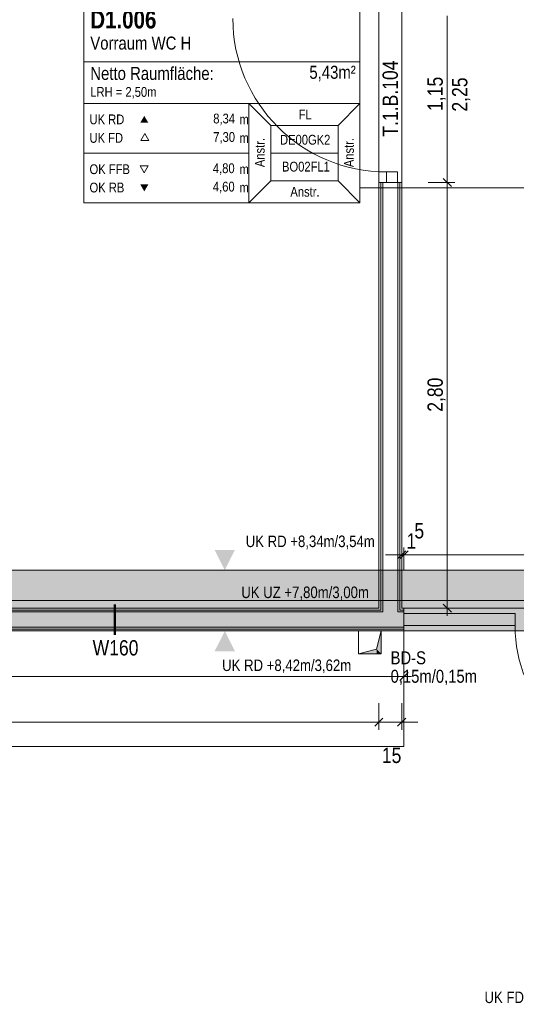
# Model space of a CAD drawing. Extents: x -420 to 300, y 62 to 1162.
# Tile 50 of 130: x -239 to -174, y 556 to 686. Entities that reach past the tile are written whole.
import ezdxf
from ezdxf.lldxf.tags import DXFTag

# ---------------------------------------------------------------- set-up
doc = ezdxf.new("R2010")
doc.units = 0
doc.layers.get('0').update_dxf_attribs({"lineweight": 35})
for name, color, linetype, lineweight, true_color in [('00 -Bauelemente -Dämmung innen', 7, 'Continuous', 9, 0xff7fe6), ('00 -Bauelemente -Gipskarton', 7, 'Continuous', 9, 0xff7fe6), ('00_Beschriftung UZ', 3, 'Continuous', 13, 0x00ff00), ('30 -34 Innenwände- 2 nichttragend', 7, 'Continuous', 18, 0xff7fe6), ('30 -34 Innenwände- 4 Türen_Fenster', 9, 'Continuous', 15, 0x808080), ('30 -35 Decken- 1 Konstruktion-Träger- Stahlbeton', 7, 'grob-A06G9F4K8I', 13, 0x33aa00), ('30 -35 Decken- 11 Bodendurchbruch', 7, 'Continuous', 15, 0x599559), ('60- 61 allgemeine Ausstattung- 1 Möbel', 7, 'Continuous', 9, 0x00cccc), ('70 -75 Raumstempel- 1 Raumstempel', 1, 'Continuous', 50, 0xff0000), ('70 -75 Raumstempel-2 Verweislinie', 1, 'Continuous', 9, 0xff0000), ('70 -76 Bemaßung- 2 Allgemein', 9, 'Continuous', 5, 0x808080)]:
    doc.layers.add(name, color=color, linetype=linetype, lineweight=lineweight, true_color=true_color)
for name, color, linetype, lineweight in [('70 -71 Achsen- 1 Gebäudeachsen', 7, 'STRICHPUNKT2-A06G9F4J8I', 18), ('70 -75 Raumstempel- 3 Wandstempel', 7, 'Continuous', 50), ('Keine', 7, 'Continuous', 9)]:
    doc.layers.add(name, color=color, linetype=linetype, lineweight=lineweight)
doc.layers.add('iwb_Schraffur_Unterzug', color=7, linetype='Continuous', lineweight=5, true_color=0xffffcc, plot=False)
doc.styles.get("Standard").update_dxf_attribs({"font": 'ARIALN.TTF'})
tags = doc.linetypes.add('grob-A06G9F4K8I', pattern=[14, 3, -8, 3]).pattern_tags.tags
tags[8:9] = [DXFTag(74, 4), DXFTag(75, 0), DXFTag(340, '0'), DXFTag(46, 0.0), DXFTag(50, 0.0), DXFTag(44, 0.0), DXFTag(45, 0.0)]
tags[6:7] = [DXFTag(74, 4), DXFTag(75, 0), DXFTag(340, '0'), DXFTag(46, 0.0), DXFTag(50, 0.0), DXFTag(44, 0.0), DXFTag(45, 0.0)]
tags[4:5] = [DXFTag(74, 4), DXFTag(75, 0), DXFTag(340, '0'), DXFTag(46, 0.0), DXFTag(50, 0.0), DXFTag(44, 0.0), DXFTag(45, 0.0)]
tags = doc.linetypes.add('STRICHPUNKT2-A06G9F4J8I', pattern=[12.7, 6.35, -3.175, 0, -3.175]).pattern_tags.tags
tags[10:11] = [DXFTag(74, 4), DXFTag(75, 0), DXFTag(340, '0'), DXFTag(46, 0.0), DXFTag(50, 0.0), DXFTag(44, 0.0), DXFTag(45, 0.0)]
tags[8:9] = [DXFTag(74, 4), DXFTag(75, 0), DXFTag(340, '0'), DXFTag(46, 0.0), DXFTag(50, 0.0), DXFTag(44, 0.0), DXFTag(45, 0.0)]
tags[6:7] = [DXFTag(74, 4), DXFTag(75, 0), DXFTag(340, '0'), DXFTag(46, 0.0), DXFTag(50, 0.0), DXFTag(44, 0.0), DXFTag(45, 0.0)]
tags[4:5] = [DXFTag(74, 4), DXFTag(75, 0), DXFTag(340, '0'), DXFTag(46, 0.0), DXFTag(50, 0.0), DXFTag(44, 0.0), DXFTag(45, 0.0)]

# ---------------------------------------------------------------- blocks, each defined once
blk = doc.blocks.new('Referenz-A06G9F4L8I')
at = {"layer": '00 -Bauelemente -Dämmung innen', "color": 0, "linetype": 'Continuous', "ltscale": 0.13}
for p, q in [((-191.1, 664.45), (-191.1, 607.95)), ((-189.1, 664.45), (-189.1, 607.95)), ((-298.3, 607.95), (-191.1, 607.95)), ((-189.1, 607.95), (-188.3, 607.95)), ((-298.3, 605.95), (-188.3, 605.95))]:
    blk.add_line(p, q, dxfattribs=at)
at = {"layer": '00 -Bauelemente -Gipskarton', "color": 0, "linetype": 'Continuous', "ltscale": 0.13}
for p, q in [((-191.6, 664.45), (-191.6, 608.45)), ((-191.35, 664.45), (-191.35, 608.2)), ((-191.1, 664.45), (-191.1, 607.95)), ((-189.1, 664.45), (-189.1, 607.95)), ((-188.85, 664.45), (-188.85, 608.2)), ((-188.6, 664.45), (-188.6, 608.45)), ((-298.3, 608.45), (-191.6, 608.45)), ((-298.3, 608.2), (-191.35, 608.2)), ((-298.3, 607.95), (-191.1, 607.95)), ((-189.1, 607.95), (-188.3, 607.95)), ((-188.85, 608.2), (-188.3, 608.2)), ((-188.6, 608.45), (-188.3, 608.45)), ((-298.3, 605.95), (-188.3, 605.95)), ((-298.3, 605.7), (-188.3, 605.7)), ((-298.3, 605.45), (-188.3, 605.45))]:
    blk.add_line(p, q, dxfattribs=at)
at = {"layer": '00_Beschriftung UZ', "color": 0, "linetype": 'Continuous', "lineweight": 0, "ltscale": 0.13}
for points in [[(-213.2, 616.12), (-211.86, 613.45), (-210.53, 616.12)], [(-213.2, 610.78), (-211.86, 613.45), (-210.53, 610.78)], [(-213.2, 608.12), (-211.86, 605.45), (-210.53, 608.12)], [(-213.2, 602.78), (-211.86, 605.45), (-210.53, 602.78)]]:
    blk.add_solid(points, dxfattribs=at)
at = {"layer": '30 -34 Innenwände- 2 nichttragend', "color": 0, "linetype": 'Continuous', "ltscale": 0.18}
for p, q in [((-191.6, 664.45), (-188.85, 664.45)), ((-191.6, 664.45), (-191.35, 664.45)), ((-191.6, 664.45), (-191.6, 608.45)), ((-191.35, 664.45), (-191.1, 664.45)), ((-191.1, 664.45), (-189.1, 664.45)), ((-189.1, 664.45), (-188.85, 664.45)), ((-188.85, 664.45), (-188.6, 664.45)), ((-188.85, 664.45), (-188.6, 664.45)), ((-188.6, 664.45), (-188.6, 608.45)), ((-298.3, 608.45), (-191.6, 608.45)), ((-188.3, 608.2), (-188.3, 608.45)), ((-188.3, 608.2), (-188.3, 608.45)), ((-188.3, 607.95), (-188.3, 608.2)), ((-188.3, 605.45), (-188.3, 608.2)), ((-188.3, 605.95), (-188.3, 607.95)), ((-298.3, 605.45), (-188.3, 605.45)), ((-188.3, 605.7), (-188.3, 605.95)), ((-188.3, 605.45), (-188.3, 605.7))]:
    blk.add_line(p, q, dxfattribs=at)
at = {"layer": '30 -34 Innenwände- 4 Türen_Fenster', "color": 0, "linetype": 'grob-A06G9F4K8I', "ltscale": 0.15}
for p, q in [((-191.6, 687.45), (-191.6, 664.45)), ((-188.6, 687.45), (-188.6, 664.45)), ((-188.3, 608.45), (-154.3, 608.45)), ((-188.3, 605.45), (-154.3, 605.45))]:
    blk.add_line(p, q, dxfattribs=at)
at = {"layer": '30 -34 Innenwände- 4 Türen_Fenster', "color": 0, "linetype": 'Continuous', "ltscale": 0.15}
for p, q in [((-190.6, 664.45), (-190.6, 665.85)), ((-190.6, 665.85), (-189.14, 665.85)), ((-189.14, 665.85), (-189.14, 664.45)), ((-189.14, 664.45), (-190.6, 664.45)), ((-188.3, 607.75), (-173.7, 607.75)), ((-188.3, 606.15), (-188.3, 607.75)), ((-173.7, 607.75), (-173.7, 606.15)), ((-173.7, 606.15), (-188.3, 606.15))]:
    blk.add_line(p, q, dxfattribs=at)
at = {"layer": '30 -34 Innenwände- 4 Türen_Fenster', "color": 0, "linetype": 'grob-A06G9F4K8I', "ltscale": 0.15}
for centre, major_axis in [((-190.6, 686.05), (-20.2, 0)), ((-155.7, 606.15), (-18, 0))]:
    blk.add_ellipse(centre, major_axis=major_axis, ratio=1, start_param=0, end_param=1.570796, dxfattribs=at)
at = {"layer": '30 -35 Decken- 1 Konstruktion-Träger- Stahlbeton', "color": 0}
for p, q in [((-2.3, 613.45), (-298.3, 613.45)), ((-2.3, 605.45), (-298.3, 605.45))]:
    blk.add_line(p, q, dxfattribs=at)
at = {"layer": '30 -35 Decken- 11 Bodendurchbruch', "color": 0, "linetype": 'Continuous', "ltscale": 0.15}
for p, q in [((-194.3, 602.45), (-194.3, 605.45)), ((-194.3, 605.45), (-191.3, 605.45)), ((-191.3, 605.45), (-191.9, 603.05)), ((-191.3, 605.45), (-191.9, 603.05)), ((-191.3, 602.45), (-191.3, 605.45)), ((-191.9, 603.05), (-194.3, 602.45)), ((-191.9, 603.05), (-194.3, 602.45)), ((-194.3, 602.45), (-191.3, 602.45))]:
    blk.add_line(p, q, dxfattribs=at)
at = {"layer": '30 -35 Decken- 11 Bodendurchbruch', "color": 0, "lineweight": 0}
for points in [[(-191.3, 602.45), (-191.9, 603.05), (-191.3, 605.45)], [(-191.9, 602.45), (-194.3, 602.45), (-191.9, 603.05)], [(-191.9, 602.45), (-191.9, 603.05), (-191.3, 602.45)]]:
    blk.add_solid(points, dxfattribs=at)
at = {"layer": '60- 61 allgemeine Ausstattung- 1 Möbel', "color": 0, "linetype": 'Continuous', "ltscale": 0.13}
for p, q in [((-298.3, 605.45), (-188.3, 605.45)), ((-188.3, 605.45), (-188.3, 590.25)), ((-188.3, 590.25), (-298.3, 590.25))]:
    blk.add_line(p, q, dxfattribs=at)
at = {"layer": '70 -71 Achsen- 1 Gebäudeachsen', "color": 0, "linetype": 'STRICHPUNKT2-A06G9F4J8I', "ltscale": 0.18}
blk.add_line((-387.24, 609.45), (76.5, 609.45), dxfattribs=at)
at = {"layer": '70 -75 Raumstempel- 1 Raumstempel', "color": 0, "lineweight": 9}
for p, q in [((-230.41, 687.94), (-230.41, 661.8)), ((-194.09, 661.8), (-194.09, 687.94)), ((-194.09, 680.35), (-230.41, 680.35)), ((-230.41, 674.87), (-208.68, 674.87)), ((-205.8, 671.97), (-208.68, 674.87)), ((-194.09, 674.87), (-208.68, 674.87)), ((-208.68, 674.87), (-208.68, 661.8)), ((-196.97, 671.97), (-194.09, 674.87)), ((-205.8, 664.7), (-205.8, 671.97)), ((-205.8, 671.97), (-196.97, 671.97)), ((-196.97, 664.7), (-196.97, 671.97)), ((-222.38, 670.91), (-222.9, 670)), ((-222.9, 670), (-221.85, 670)), ((-221.85, 670), (-222.38, 670.91)), ((-230.41, 668.34), (-208.68, 668.34)), ((-196.97, 668.34), (-205.8, 668.34)), ((-222.45, 665.73), (-222.97, 666.64)), ((-222.97, 666.64), (-221.92, 666.64)), ((-221.92, 666.64), (-222.45, 665.73)), ((-205.8, 664.7), (-208.68, 661.8)), ((-205.8, 664.7), (-196.97, 664.7)), ((-196.97, 664.7), (-194.09, 661.8)), ((-194.09, 661.8), (-230.41, 661.8))]:
    blk.add_line(p, q, dxfattribs=at)
at = {"layer": '70 -75 Raumstempel- 1 Raumstempel', "color": 0, "lineweight": 0}
for points in [[(-221.92, 672.33), (-222.45, 673.23), (-222.97, 672.33)], [(-221.92, 664.2), (-222.45, 663.29), (-222.97, 664.2)]]:
    blk.add_solid(points, dxfattribs=at)
at = {"layer": '70 -75 Raumstempel- 3 Wandstempel', "color": 0, "linetype": 'Continuous', "ltscale": 0.5}
blk.add_line((-226.3, 604.95), (-226.3, 608.95), dxfattribs=at)
at = {"layer": '70 -75 Raumstempel-2 Verweislinie', "color": 0}
blk.add_line((-194.09, 663.74), (-98.86, 663.74), dxfattribs=at)
at = {"layer": '70 -76 Bemaßung- 2 Allgemein', "color": 0, "linetype": 'Continuous', "ltscale": 0.13}
for p, q in [((-182.6, 665.51), (-182.6, 686.39)), ((-182.6, 663.45), (-182.6, 665.51)), ((-182.6, 665.45), (-182.6, 663.39)), ((-185.1, 664.45), (-181.6, 664.45)), ((-185.1, 664.45), (-181.6, 664.45)), ((-182.6, 609.51), (-182.6, 663.39)), ((-189.66, 615.45), (-190.72, 615.45)), ((-187.6, 615.45), (-189.66, 615.45)), ((-189.3, 615.45), (-187.24, 615.45)), ((-189.3, 615.45), (-187.24, 615.45)), ((-188.6, 613.15), (-188.6, 616.45)), ((-188.3, 615.45), (-188.6, 615.45)), ((-188.3, 613.45), (-188.3, 616.45)), ((-188.3, 613.45), (-188.3, 616.45)), ((-187.24, 615.45), (-186.18, 615.45)), ((-155.36, 615.45), (-187.24, 615.45)), ((-182.6, 607.45), (-182.6, 609.51)), ((-185.1, 608.45), (-181.6, 608.45)), ((-188.3, 601.95), (-188.3, 598.45)), ((-189.36, 599.45), (-297.24, 599.45)), ((-187.3, 599.45), (-189.36, 599.45)), ((-191.6, 595.95), (-191.6, 592.45)), ((-191.6, 595.95), (-191.6, 592.45)), ((-188.6, 595.95), (-188.6, 592.45)), ((-192.66, 593.45), (-297.24, 593.45)), ((-192.66, 593.45), (-193.72, 593.45)), ((-190.6, 593.45), (-192.66, 593.45)), ((-190.6, 593.45), (-192.66, 593.45)), ((-188.6, 593.45), (-191.6, 593.45)), ((-189.6, 593.45), (-187.54, 593.45)), ((-187.54, 593.45), (-186.48, 593.45))]:
    blk.add_line(p, q, dxfattribs=at)
at = {"layer": '70 -76 Bemaßung- 2 Allgemein', "color": 0, "linetype": 'Continuous', "lineweight": 20, "ltscale": 0.2}
for p, q in [((-183.13, 664.98), (-182.07, 663.92)), ((-182.07, 663.92), (-183.13, 664.98)), ((-188.07, 615.98), (-189.13, 614.92)), ((-188.83, 614.92), (-187.77, 615.98)), ((-188.83, 614.92), (-187.77, 615.98)), ((-182.07, 607.92), (-183.13, 608.98)), ((-187.77, 599.98), (-188.83, 598.92)), ((-191.07, 593.98), (-192.13, 592.92)), ((-191.07, 593.98), (-192.13, 592.92)), ((-189.13, 592.92), (-188.07, 593.98))]:
    blk.add_line(p, q, dxfattribs=at)
at = {"layer": '00_Beschriftung UZ', "color": 0, "linetype": 'Continuous', "ltscale": 0.13, "char_height": 1.5103, "attachment_point": 1}
for s, insert in [('{\\fArial Narrow;UK RD +8,34m/3,54m}', (-209.11, 618)), ('{\\fArial Narrow;UK UZ +7,80m/3,00m}', (-209.69, 611.29)), ('{\\fArial Narrow;UK RD +8,42m/3,62m}', (-212.21, 601.69)), ('{\\fArial Narrow;UK FD +7,80m/3,00m}', (-177.71, 558))]:
    blk.add_mtext(s, dxfattribs=dict(at, insert=insert))
at = {"layer": '30 -35 Decken- 11 Bodendurchbruch', "color": 0, "linetype": 'Continuous', "ltscale": 0.15, "char_height": 1.7, "attachment_point": 1}
for s, insert in [('{\\fArial Narrow;BD-S}', (-190.06, 602.77)), ('{\\fArial Narrow;0,15m/0,15m}', (-190.06, 600.34))]:
    blk.add_mtext(s, dxfattribs=dict(at, insert=insert))
at = {"layer": '70 -75 Raumstempel- 1 Raumstempel', "color": 0, "linetype": 'Continuous', "ltscale": 0.5, "attachment_point": 1}
for s, insert, char_height, rotation in [('{\\fArial Narrow|b1|i0;D1.006}', (-229.55, 687.08), 2.3536, 0), ('{\\fArial Narrow;Vorraum WC H}', (-229.55, 683.66), 1.7117, 0), ('{\\fArial Narrow;5,43m²}', (-200.74, 679.82), 1.7117, 0), ('{\\fArial Narrow;Netto Raumfläche:}', (-229.55, 679.67), 1.7117, 0), ('{\\fArial Narrow;LRH = 2,50m}', (-229.55, 677.02), 1.2838, 0), ('{\\fArial Narrow;FL}', (-202.15, 674.04), 1.2838, 0), ('{\\fArial Narrow;UK RD}', (-229.65, 673.41), 1.2838, 0), ('{\\fArial Narrow;8,34}', (-213.38, 673.52), 1.2838, 0), ('{\\fArial Narrow;m}', (-209.93, 673.4), 1.2838, 0), ('{\\fArial Narrow;7,30}', (-213.38, 671.09), 1.2838, 0), ('{\\fArial Narrow;Anstr.}', (-207.9, 666.48), 1.2838, 90), ('{\\fArial Narrow;Anstr.}', (-196.18, 666.48), 1.2838, 90), ('{\\fArial Narrow;UK FD}', (-229.65, 670.97), 1.2838, 0), ('{\\fArial Narrow;m}', (-209.93, 670.96), 1.2838, 0), ('{\\fArial Narrow;DE00GK2}', (-204.6, 670.73), 1.2838, 0), ('{\\fArial Narrow;OK FFB}', (-229.65, 666.85), 1.2838, 0), ('{\\fArial Narrow;4,80}', (-213.43, 666.98), 1.2838, 0), ('{\\fArial Narrow;m}', (-209.93, 666.85), 1.2838, 0), ('{\\fArial Narrow;BO02FL1}', (-204.34, 667.19), 1.2838, 0), ('{\\fArial Narrow;OK RB}', (-229.65, 664.44), 1.2838, 0), ('{\\fArial Narrow;4,60}', (-213.43, 664.56), 1.2838, 0), ('{\\fArial Narrow;m}', (-209.93, 664.44), 1.2838, 0), ('{\\fArial Narrow;Anstr.}', (-203.24, 663.88), 1.2838, 0)]:
    blk.add_mtext(s, dxfattribs=dict(at, insert=insert, char_height=char_height, rotation=rotation))
at = {"layer": '70 -75 Raumstempel- 3 Wandstempel', "color": 0, "linetype": 'Continuous', "ltscale": 0.5, "insert": (-229.24, 604.24), "char_height": 2.0138, "attachment_point": 1}
blk.add_mtext('{\\fArial Narrow;W160}', dxfattribs=at)
at = {"layer": '70 -76 Bemaßung- 2 Allgemein', "color": 0, "linetype": 'Continuous', "ltscale": 0.13, "char_height": 2.0138, "attachment_point": 1, "rotation": 90}
for s, insert in [('{\\fArial Narrow;1,15}', (-185.21, 673.88)), ('{\\fArial Narrow;2,25}', (-181.98, 673.79)), ('{\\fArial Narrow;2,80}', (-185.21, 634.29))]:
    blk.add_mtext(s, dxfattribs=dict(at, insert=insert))
at = {"layer": '70 -76 Bemaßung- 2 Allgemein', "color": 0, "linetype": 'Continuous', "ltscale": 0.13, "char_height": 2.0138, "attachment_point": 1}
for s, insert in [('{\\fArial Narrow;5}', (-186.93, 619.64)), ('{\\fArial Narrow;1}', (-187.97, 618.3)), ('{\\fArial Narrow;15}', (-191.21, 590.09))]:
    blk.add_mtext(s, dxfattribs=dict(at, insert=insert))
at = {"layer": 'Keine', "color": 0, "linetype": 'Continuous', "ltscale": 0.13, "insert": (-191.12, 670.5), "char_height": 2.0138, "attachment_point": 1, "rotation": 90}
blk.add_mtext('{\\fArial Narrow;T.1.B.104}', dxfattribs=at)
blk = doc.blocks.new('Referenz-A06G9F4N8I')
at = {"layer": 'iwb_Schraffur_Unterzug', "linetype": 'Continuous', "ltscale": 0.13}
blk.add_hatch(color=256, dxfattribs=at).paths.add_polyline_path([(-298.3, 609.45), (-298.3, 613.45), (-2.3, 613.45), (-2.3, 605.45), (-298.3, 605.45)])

msp = doc.modelspace()

# ---------------------------------------------------------------- block references
at = {"color": 8, "lineweight": 25, "ltscale": 0.25, "true_color": 0x808080}
for name in ['Referenz-A06G9F4L8I', 'Referenz-A06G9F4N8I']:
    msp.add_blockref(name, (0, 0), dxfattribs=at)

doc.saveas('drawing.dxf')
